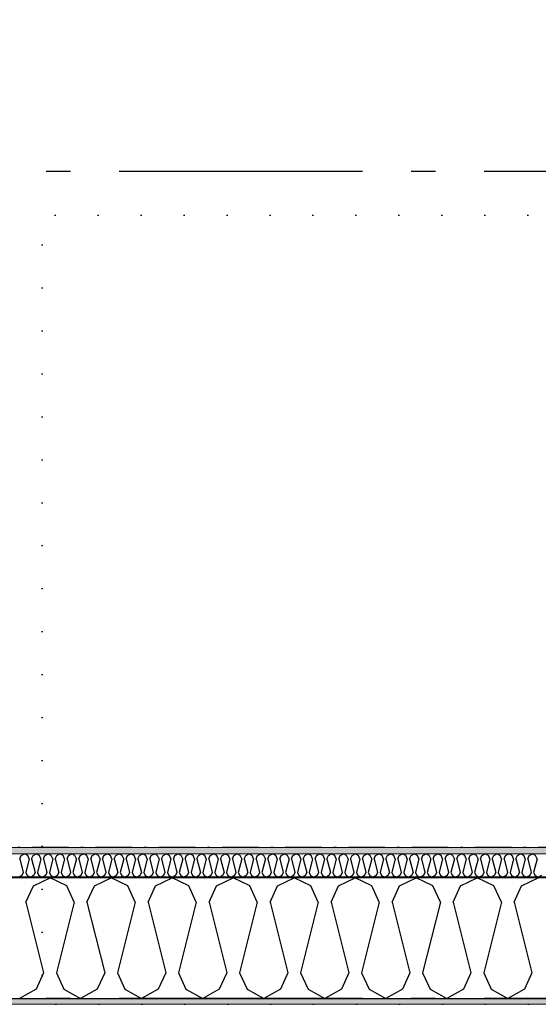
# Model space of a CAD drawing. Header units: millimetres. Extents: x -150 to 340869, y -1115 to 365939.
# Tile 14 of 193: x 281580 to 282646, y 347759 to 349783. Entities that reach past the tile are written whole.
import ezdxf
from ezdxf.enums import TextEntityAlignment as Align

# ---------------------------------------------------------------- set-up
doc = ezdxf.new("R2010")
doc.units = ezdxf.units.MM
doc.header["$LTSCALE"] = 0.5
doc.header["$MEASUREMENT"] = 0
for name, pattern in [('Akselinje', [1500, 1000, -200, 100, -200]), ('Over snittplan', [260, 150, -50, 10, -50]), ('PLINE', [0]), ('Tett prikk', [176.388884, 0, -176.388884])]:
    doc.linetypes.add(name, pattern=pattern)
for name, color, linetype in [('232- Ikke-bærende yttervegger (Skravur)(Nye konstruksjoner)', 7, 'Continuous'), ('232- Ikke-bærende yttervegger(Nye konstruksjoner)', 7, 'Continuous'), ('255- Gulvoverflate(Nye konstruksjoner)', 7, 'Continuous'), ('26-- Yttertak(Nye konstruksjoner)', 7, 'Continuous'), ('82-- Modullinjer(Nye konstruksjoner)', 7, 'Continuous')]:
    doc.layers.add(name, color=color, linetype=linetype)
doc.layers.add('235- Utvendig kledning og overflate(Nye konstruksjoner)', color=7, linetype='Continuous', lineweight=0)
doc.layers.add('236- Innvendig kledning og overflate(Nye konstruksjoner)', color=7, linetype='Continuous', lineweight=0)
doc.styles.add('GENERATED_STYLE_4', font='arial.ttf')
pattern_1 = [(0, (0, 0), (0, 43.30127), [0, -25]), (0, (12.5, 21.65), (0, 43.30127), [0, -25])]

# ---------------------------------------------------------------- blocks, each defined once
blk = doc.blocks.new('*X18')
at = {"layer": '232- Ikke-bærende yttervegger (Skravur)(Nye konstruksjoner)', "linetype": 'PLINE'}
for p, q in [((281580.3, 348058), (281583.3, 348064.5)), ((281580.3, 348058), (281587.4, 348029.9)), ((281583.3, 348064.5), (281589.9, 348067.7)), ((281596.5, 348064.5), (281589.9, 348067.7)), ((281599.5, 348058), (281592.5, 348029.9)), ((281599.5, 348058), (281596.5, 348064.5)), ((281604.6, 348058), (281607.6, 348064.5)), ((281604.6, 348058), (281611.6, 348029.9)), ((281607.6, 348064.5), (281614.2, 348067.7)), ((281620.8, 348064.5), (281614.2, 348067.7)), ((281623.8, 348058), (281616.7, 348029.9)), ((281623.8, 348058), (281620.8, 348064.5)), ((281628.9, 348058), (281631.8, 348064.5)), ((281628.9, 348058), (281635.9, 348029.9)), ((281631.8, 348064.5), (281638.5, 348067.7)), ((281645.1, 348064.5), (281638.5, 348067.7)), ((281648.1, 348058), (281641, 348029.9)), ((281648.1, 348058), (281645.1, 348064.5)), ((281653.2, 348058), (281656.1, 348064.5)), ((281653.2, 348058), (281660.2, 348029.9)), ((281656.1, 348064.5), (281662.8, 348067.7)), ((281669.4, 348064.5), (281662.8, 348067.7)), ((281672.4, 348058), (281665.3, 348029.9)), ((281672.4, 348058), (281669.4, 348064.5)), ((281677.5, 348058), (281680.4, 348064.5)), ((281677.5, 348058), (281684.5, 348029.9)), ((281680.4, 348064.5), (281687, 348067.7)), ((281693.7, 348064.5), (281687, 348067.7)), ((281696.6, 348058), (281689.6, 348029.9)), ((281696.6, 348058), (281693.7, 348064.5)), ((281701.7, 348058), (281704.7, 348064.5)), ((281701.7, 348058), (281708.8, 348029.9)), ((281704.7, 348064.5), (281711.3, 348067.7)), ((281718, 348064.5), (281711.3, 348067.7)), ((281720.9, 348058), (281713.9, 348029.9)), ((281720.9, 348058), (281718, 348064.5)), ((281726, 348058), (281729, 348064.5)), ((281726, 348058), (281733.1, 348029.9)), ((281729, 348064.5), (281735.6, 348067.7)), ((281742.2, 348064.5), (281735.6, 348067.7)), ((281745.2, 348058), (281738.2, 348029.9)), ((281745.2, 348058), (281742.2, 348064.5)), ((281750.3, 348058), (281753.3, 348064.5)), ((281750.3, 348058), (281757.3, 348029.9)), ((281753.3, 348064.5), (281759.9, 348067.7)), ((281766.5, 348064.5), (281759.9, 348067.7)), ((281769.5, 348058), (281762.4, 348029.9)), ((281769.5, 348058), (281766.5, 348064.5)), ((281774.6, 348058), (281777.5, 348064.5)), ((281774.6, 348058), (281781.6, 348029.9)), ((281777.5, 348064.5), (281784.2, 348067.7)), ((281790.8, 348064.5), (281784.2, 348067.7)), ((281793.8, 348058), (281786.7, 348029.9)), ((281793.8, 348058), (281790.8, 348064.5)), ((281798.9, 348058), (281801.8, 348064.5)), ((281798.9, 348058), (281805.9, 348029.9)), ((281801.8, 348064.5), (281808.4, 348067.7)), ((281815.1, 348064.5), (281808.4, 348067.7)), ((281818, 348058), (281811, 348029.9)), ((281818, 348058), (281815.1, 348064.5)), ((281823.1, 348058), (281826.1, 348064.5)), ((281823.1, 348058), (281830.2, 348029.9)), ((281826.1, 348064.5), (281832.7, 348067.7)), ((281839.4, 348064.5), (281832.7, 348067.7)), ((281842.3, 348058), (281835.3, 348029.9)), ((281842.3, 348058), (281839.4, 348064.5)), ((281847.4, 348058), (281850.4, 348064.5)), ((281847.4, 348058), (281854.5, 348029.9)), ((281850.4, 348064.5), (281857, 348067.7)), ((281863.6, 348064.5), (281857, 348067.7)), ((281866.6, 348058), (281859.6, 348029.9)), ((281866.6, 348058), (281863.6, 348064.5)), ((281871.7, 348058), (281874.7, 348064.5)), ((281871.7, 348058), (281878.7, 348029.9)), ((281874.7, 348064.5), (281881.3, 348067.7)), ((281887.9, 348064.5), (281881.3, 348067.7)), ((281890.9, 348058), (281883.8, 348029.9)), ((281890.9, 348058), (281887.9, 348064.5)), ((281896, 348058), (281898.9, 348064.5)), ((281896, 348058), (281903, 348029.9)), ((281898.9, 348064.5), (281905.6, 348067.7)), ((281912.2, 348064.5), (281905.6, 348067.7)), ((281915.2, 348058), (281908.1, 348029.9)), ((281915.2, 348058), (281912.2, 348064.5)), ((281920.3, 348058), (281923.2, 348064.5)), ((281920.3, 348058), (281927.3, 348029.9)), ((281923.2, 348064.5), (281929.9, 348067.7)), ((281936.5, 348064.5), (281929.9, 348067.7)), ((281939.4, 348058), (281932.4, 348029.9)), ((281939.4, 348058), (281936.5, 348064.5)), ((281944.5, 348058), (281947.5, 348064.5)), ((281944.5, 348058), (281951.6, 348029.9)), ((281947.5, 348064.5), (281954.1, 348067.7)), ((281960.8, 348064.5), (281954.1, 348067.7)), ((281963.7, 348058), (281956.7, 348029.9)), ((281963.7, 348058), (281960.8, 348064.5)), ((281968.8, 348058), (281971.8, 348064.5)), ((281968.8, 348058), (281975.9, 348029.9)), ((281971.8, 348064.5), (281978.4, 348067.7)), ((281985, 348064.5), (281978.4, 348067.7)), ((281988, 348058), (281981, 348029.9)), ((281988, 348058), (281985, 348064.5)), ((281993.1, 348058), (281996.1, 348064.5)), ((281993.1, 348058), (282000.1, 348029.9)), ((281996.1, 348064.5), (282002.7, 348067.7)), ((282009.3, 348064.5), (282002.7, 348067.7)), ((282012.3, 348058), (282005.2, 348029.9)), ((282012.3, 348058), (282009.3, 348064.5)), ((282017.4, 348058), (282020.3, 348064.5)), ((282017.4, 348058), (282024.4, 348029.9)), ((282020.3, 348064.5), (282027, 348067.7)), ((282033.6, 348064.5), (282027, 348067.7)), ((282036.6, 348058), (282029.5, 348029.9)), ((282036.6, 348058), (282033.6, 348064.5)), ((282041.7, 348058), (282044.6, 348064.5)), ((282041.7, 348058), (282048.7, 348029.9)), ((282044.6, 348064.5), (282051.3, 348067.7)), ((282057.9, 348064.5), (282051.3, 348067.7)), ((282060.9, 348058), (282053.8, 348029.9)), ((282060.9, 348058), (282057.9, 348064.5)), ((282066, 348058), (282068.9, 348064.5)), ((282066, 348058), (282073, 348029.9)), ((282068.9, 348064.5), (282075.5, 348067.7)), ((282082.2, 348064.5), (282075.5, 348067.7)), ((282085.1, 348058), (282078.1, 348029.9)), ((282085.1, 348058), (282082.2, 348064.5)), ((282090.2, 348058), (282093.2, 348064.5)), ((282090.2, 348058), (282097.3, 348029.9)), ((282093.2, 348064.5), (282099.8, 348067.7)), ((282106.5, 348064.5), (282099.8, 348067.7)), ((282109.4, 348058), (282102.4, 348029.9)), ((282109.4, 348058), (282106.5, 348064.5)), ((282114.5, 348058), (282117.5, 348064.5)), ((282114.5, 348058), (282121.6, 348029.9)), ((282117.5, 348064.5), (282124.1, 348067.7)), ((282130.7, 348064.5), (282124.1, 348067.7)), ((282133.7, 348058), (282126.7, 348029.9)), ((282133.7, 348058), (282130.7, 348064.5)), ((282138.8, 348058), (282141.8, 348064.5)), ((282138.8, 348058), (282145.8, 348029.9)), ((282141.8, 348064.5), (282148.4, 348067.7)), ((282155, 348064.5), (282148.4, 348067.7)), ((282158, 348058), (282150.9, 348029.9)), ((282158, 348058), (282155, 348064.5)), ((282163.1, 348058), (282166, 348064.5)), ((282163.1, 348058), (282170.1, 348029.9)), ((282166, 348064.5), (282172.7, 348067.7)), ((282179.3, 348064.5), (282172.7, 348067.7)), ((282182.3, 348058), (282175.2, 348029.9)), ((282182.3, 348058), (282179.3, 348064.5)), ((282187.4, 348058), (282190.3, 348064.5)), ((282187.4, 348058), (282194.4, 348029.9)), ((282190.3, 348064.5), (282196.9, 348067.7)), ((282203.6, 348064.5), (282196.9, 348067.7)), ((282206.5, 348058), (282199.5, 348029.9)), ((282206.5, 348058), (282203.6, 348064.5)), ((282211.6, 348058), (282214.6, 348064.5)), ((282211.6, 348058), (282218.7, 348029.9)), ((282214.6, 348064.5), (282221.2, 348067.7)), ((282227.9, 348064.5), (282221.2, 348067.7)), ((282230.8, 348058), (282223.8, 348029.9)), ((282230.8, 348058), (282227.9, 348064.5)), ((282235.9, 348058), (282238.9, 348064.5)), ((282235.9, 348058), (282243, 348029.9)), ((282238.9, 348064.5), (282245.5, 348067.7)), ((282252.1, 348064.5), (282245.5, 348067.7)), ((282255.1, 348058), (282248.1, 348029.9)), ((282255.1, 348058), (282252.1, 348064.5)), ((282260.2, 348058), (282263.2, 348064.5)), ((282260.2, 348058), (282267.2, 348029.9)), ((282263.2, 348064.5), (282269.8, 348067.7)), ((282276.4, 348064.5), (282269.8, 348067.7)), ((282279.4, 348058), (282272.3, 348029.9)), ((282279.4, 348058), (282276.4, 348064.5)), ((282284.5, 348058), (282287.4, 348064.5)), ((282284.5, 348058), (282291.5, 348029.9)), ((282287.4, 348064.5), (282294.1, 348067.7)), ((282300.7, 348064.5), (282294.1, 348067.7)), ((282303.7, 348058), (282296.6, 348029.9)), ((282303.7, 348058), (282300.7, 348064.5)), ((282308.8, 348058), (282311.7, 348064.5)), ((282308.8, 348058), (282315.8, 348029.9)), ((282311.7, 348064.5), (282318.4, 348067.7)), ((282325, 348064.5), (282318.4, 348067.7)), ((282327.9, 348058), (282320.9, 348029.9)), ((282327.9, 348058), (282325, 348064.5)), ((282333, 348058), (282336, 348064.5)), ((282333, 348058), (282340.1, 348029.9)), ((282336, 348064.5), (282342.6, 348067.7)), ((282349.3, 348064.5), (282342.6, 348067.7)), ((282352.2, 348058), (282345.2, 348029.9)), ((282352.2, 348058), (282349.3, 348064.5)), ((282357.3, 348058), (282360.3, 348064.5)), ((282357.3, 348058), (282364.4, 348029.9)), ((282360.3, 348064.5), (282366.9, 348067.7)), ((282373.5, 348064.5), (282366.9, 348067.7)), ((282376.5, 348058), (282369.5, 348029.9)), ((282376.5, 348058), (282373.5, 348064.5)), ((282381.6, 348058), (282384.6, 348064.5)), ((282381.6, 348058), (282388.6, 348029.9)), ((282384.6, 348064.5), (282391.2, 348067.7)), ((282397.8, 348064.5), (282391.2, 348067.7)), ((282400.8, 348058), (282393.7, 348029.9)), ((282400.8, 348058), (282397.8, 348064.5)), ((282405.9, 348058), (282408.8, 348064.5)), ((282405.9, 348058), (282412.9, 348029.9)), ((282408.8, 348064.5), (282415.5, 348067.7)), ((282422.1, 348064.5), (282415.5, 348067.7)), ((282425.1, 348058), (282418, 348029.9)), ((282425.1, 348058), (282422.1, 348064.5)), ((282430.2, 348058), (282433.1, 348064.5)), ((282430.2, 348058), (282437.2, 348029.9)), ((282433.1, 348064.5), (282439.8, 348067.7)), ((282446.4, 348064.5), (282439.8, 348067.7)), ((282449.4, 348058), (282442.3, 348029.9)), ((282449.4, 348058), (282446.4, 348064.5)), ((282454.5, 348058), (282457.4, 348064.5)), ((282454.5, 348058), (282461.5, 348029.9)), ((282457.4, 348064.5), (282464, 348067.7)), ((282470.7, 348064.5), (282464, 348067.7)), ((282473.6, 348058), (282466.6, 348029.9)), ((282473.6, 348058), (282470.7, 348064.5)), ((282478.7, 348058), (282481.7, 348064.5)), ((282478.7, 348058), (282485.8, 348029.9)), ((282481.7, 348064.5), (282488.3, 348067.7)), ((282495, 348064.5), (282488.3, 348067.7)), ((282497.9, 348058), (282490.9, 348029.9)), ((282497.9, 348058), (282495, 348064.5)), ((282503, 348058), (282506, 348064.5)), ((282503, 348058), (282510.1, 348029.9)), ((282506, 348064.5), (282512.6, 348067.7)), ((282519.2, 348064.5), (282512.6, 348067.7)), ((282522.2, 348058), (282515.2, 348029.9)), ((282522.2, 348058), (282519.2, 348064.5)), ((282527.3, 348058), (282530.3, 348064.5)), ((282527.3, 348058), (282534.3, 348029.9)), ((282530.3, 348064.5), (282536.9, 348067.7)), ((282543.5, 348064.5), (282536.9, 348067.7)), ((282546.5, 348058), (282539.4, 348029.9)), ((282546.5, 348058), (282543.5, 348064.5)), ((282551.6, 348058), (282554.5, 348064.5)), ((282551.6, 348058), (282558.6, 348029.9)), ((282554.5, 348064.5), (282561.2, 348067.7)), ((282567.8, 348064.5), (282561.2, 348067.7)), ((282570.8, 348058), (282563.7, 348029.9)), ((282570.8, 348058), (282567.8, 348064.5)), ((282575.9, 348058), (282578.8, 348064.5)), ((282575.9, 348058), (282582.9, 348029.9)), ((282578.8, 348064.5), (282585.4, 348067.7)), ((282592.1, 348064.5), (282585.4, 348067.7)), ((282595, 348058), (282588, 348029.9)), ((282595, 348058), (282592.1, 348064.5)), ((282600.1, 348058), (282603.1, 348064.5)), ((282600.1, 348058), (282607.2, 348029.9)), ((282603.1, 348064.5), (282609.7, 348067.7)), ((282616.4, 348064.5), (282609.7, 348067.7)), ((282619.3, 348058), (282612.3, 348029.9)), ((282619.3, 348058), (282616.4, 348064.5)), ((282624.4, 348058), (282627.4, 348064.5)), ((282624.4, 348058), (282631.5, 348029.9)), ((282627.4, 348064.5), (282634, 348067.7)), ((282640.6, 348064.5), (282634, 348067.7)), ((282643.6, 348058), (282636.6, 348029.9)), ((282643.6, 348058), (282640.6, 348064.5)), ((281584.4, 348023.4), (281577.8, 348019.7)), ((281587.4, 348029.9), (281584.4, 348023.4)), ((281592.5, 348029.9), (281595.4, 348023.4)), ((281595.4, 348023.4), (281602.1, 348019.7)), ((281608.7, 348023.4), (281602.1, 348019.7)), ((281611.6, 348029.9), (281608.7, 348023.4)), ((281616.7, 348029.9), (281619.7, 348023.4)), ((281619.7, 348023.4), (281626.3, 348019.7)), ((281633, 348023.4), (281626.3, 348019.7)), ((281635.9, 348029.9), (281633, 348023.4)), ((281641, 348029.9), (281644, 348023.4)), ((281644, 348023.4), (281650.6, 348019.7)), ((281657.3, 348023.4), (281650.6, 348019.7)), ((281660.2, 348029.9), (281657.3, 348023.4)), ((281665.3, 348029.9), (281668.3, 348023.4)), ((281668.3, 348023.4), (281674.9, 348019.7)), ((281681.5, 348023.4), (281674.9, 348019.7)), ((281684.5, 348029.9), (281681.5, 348023.4)), ((281689.6, 348029.9), (281692.6, 348023.4)), ((281692.6, 348023.4), (281699.2, 348019.7)), ((281705.8, 348023.4), (281699.2, 348019.7)), ((281708.8, 348029.9), (281705.8, 348023.4)), ((281713.9, 348029.9), (281716.8, 348023.4)), ((281716.8, 348023.4), (281723.5, 348019.7)), ((281730.1, 348023.4), (281723.5, 348019.7)), ((281733.1, 348029.9), (281730.1, 348023.4)), ((281738.2, 348029.9), (281741.1, 348023.4)), ((281741.1, 348023.4), (281747.7, 348019.7)), ((281754.4, 348023.4), (281747.7, 348019.7)), ((281757.3, 348029.9), (281754.4, 348023.4)), ((281762.4, 348029.9), (281765.4, 348023.4)), ((281765.4, 348023.4), (281772, 348019.7)), ((281778.7, 348023.4), (281772, 348019.7)), ((281781.6, 348029.9), (281778.7, 348023.4)), ((281786.7, 348029.9), (281789.7, 348023.4)), ((281789.7, 348023.4), (281796.3, 348019.7)), ((281802.9, 348023.4), (281796.3, 348019.7)), ((281805.9, 348029.9), (281802.9, 348023.4)), ((281811, 348029.9), (281814, 348023.4)), ((281814, 348023.4), (281820.6, 348019.7)), ((281827.2, 348023.4), (281820.6, 348019.7)), ((281830.2, 348029.9), (281827.2, 348023.4)), ((281835.3, 348029.9), (281838.2, 348023.4)), ((281838.2, 348023.4), (281844.9, 348019.7)), ((281851.5, 348023.4), (281844.9, 348019.7)), ((281854.5, 348029.9), (281851.5, 348023.4)), ((281859.6, 348029.9), (281862.5, 348023.4)), ((281862.5, 348023.4), (281869.2, 348019.7)), ((281875.8, 348023.4), (281869.2, 348019.7)), ((281878.7, 348029.9), (281875.8, 348023.4)), ((281883.8, 348029.9), (281886.8, 348023.4)), ((281886.8, 348023.4), (281893.4, 348019.7)), ((281900.1, 348023.4), (281893.4, 348019.7)), ((281903, 348029.9), (281900.1, 348023.4)), ((281908.1, 348029.9), (281911.1, 348023.4)), ((281911.1, 348023.4), (281917.7, 348019.7)), ((281924.3, 348023.4), (281917.7, 348019.7)), ((281927.3, 348029.9), (281924.3, 348023.4)), ((281932.4, 348029.9), (281935.4, 348023.4)), ((281935.4, 348023.4), (281942, 348019.7)), ((281948.6, 348023.4), (281942, 348019.7)), ((281951.6, 348029.9), (281948.6, 348023.4)), ((281956.7, 348029.9), (281959.6, 348023.4)), ((281959.6, 348023.4), (281966.3, 348019.7)), ((281972.9, 348023.4), (281966.3, 348019.7)), ((281975.9, 348029.9), (281972.9, 348023.4)), ((281981, 348029.9), (281983.9, 348023.4)), ((281983.9, 348023.4), (281990.6, 348019.7)), ((281997.2, 348023.4), (281990.6, 348019.7)), ((282000.1, 348029.9), (281997.2, 348023.4)), ((282005.2, 348029.9), (282008.2, 348023.4)), ((282008.2, 348023.4), (282014.8, 348019.7)), ((282021.5, 348023.4), (282014.8, 348019.7)), ((282024.4, 348029.9), (282021.5, 348023.4)), ((282029.5, 348029.9), (282032.5, 348023.4)), ((282032.5, 348023.4), (282039.1, 348019.7)), ((282045.8, 348023.4), (282039.1, 348019.7)), ((282048.7, 348029.9), (282045.8, 348023.4)), ((282053.8, 348029.9), (282056.8, 348023.4)), ((282056.8, 348023.4), (282063.4, 348019.7)), ((282070, 348023.4), (282063.4, 348019.7)), ((282073, 348029.9), (282070, 348023.4)), ((282078.1, 348029.9), (282081.1, 348023.4)), ((282081.1, 348023.4), (282087.7, 348019.7)), ((282094.3, 348023.4), (282087.7, 348019.7)), ((282097.3, 348029.9), (282094.3, 348023.4)), ((282102.4, 348029.9), (282105.3, 348023.4)), ((282105.3, 348023.4), (282112, 348019.7)), ((282118.6, 348023.4), (282112, 348019.7)), ((282121.6, 348029.9), (282118.6, 348023.4)), ((282126.7, 348029.9), (282129.6, 348023.4)), ((282129.6, 348023.4), (282136.2, 348019.7)), ((282142.9, 348023.4), (282136.2, 348019.7)), ((282145.8, 348029.9), (282142.9, 348023.4)), ((282150.9, 348029.9), (282153.9, 348023.4)), ((282153.9, 348023.4), (282160.5, 348019.7)), ((282167.2, 348023.4), (282160.5, 348019.7)), ((282170.1, 348029.9), (282167.2, 348023.4)), ((282175.2, 348029.9), (282178.2, 348023.4)), ((282178.2, 348023.4), (282184.8, 348019.7)), ((282191.4, 348023.4), (282184.8, 348019.7)), ((282194.4, 348029.9), (282191.4, 348023.4)), ((282199.5, 348029.9), (282202.5, 348023.4)), ((282202.5, 348023.4), (282209.1, 348019.7)), ((282215.7, 348023.4), (282209.1, 348019.7)), ((282218.7, 348029.9), (282215.7, 348023.4)), ((282223.8, 348029.9), (282226.7, 348023.4)), ((282226.7, 348023.4), (282233.4, 348019.7)), ((282240, 348023.4), (282233.4, 348019.7)), ((282243, 348029.9), (282240, 348023.4)), ((282248.1, 348029.9), (282251, 348023.4)), ((282251, 348023.4), (282257.7, 348019.7)), ((282264.3, 348023.4), (282257.7, 348019.7)), ((282267.2, 348029.9), (282264.3, 348023.4)), ((282272.3, 348029.9), (282275.3, 348023.4)), ((282275.3, 348023.4), (282281.9, 348019.7)), ((282288.6, 348023.4), (282281.9, 348019.7)), ((282291.5, 348029.9), (282288.6, 348023.4)), ((282296.6, 348029.9), (282299.6, 348023.4)), ((282299.6, 348023.4), (282306.2, 348019.7)), ((282312.8, 348023.4), (282306.2, 348019.7)), ((282315.8, 348029.9), (282312.8, 348023.4)), ((282320.9, 348029.9), (282323.9, 348023.4)), ((282323.9, 348023.4), (282330.5, 348019.7)), ((282337.1, 348023.4), (282330.5, 348019.7)), ((282340.1, 348029.9), (282337.1, 348023.4)), ((282345.2, 348029.9), (282348.1, 348023.4)), ((282348.1, 348023.4), (282354.8, 348019.7)), ((282361.4, 348023.4), (282354.8, 348019.7)), ((282364.4, 348029.9), (282361.4, 348023.4)), ((282369.5, 348029.9), (282372.4, 348023.4)), ((282372.4, 348023.4), (282379.1, 348019.7)), ((282385.7, 348023.4), (282379.1, 348019.7)), ((282388.6, 348029.9), (282385.7, 348023.4)), ((282393.7, 348029.9), (282396.7, 348023.4)), ((282396.7, 348023.4), (282403.3, 348019.7)), ((282410, 348023.4), (282403.3, 348019.7)), ((282412.9, 348029.9), (282410, 348023.4)), ((282418, 348029.9), (282421, 348023.4)), ((282421, 348023.4), (282427.6, 348019.7)), ((282434.3, 348023.4), (282427.6, 348019.7)), ((282437.2, 348029.9), (282434.3, 348023.4)), ((282442.3, 348029.9), (282445.3, 348023.4)), ((282445.3, 348023.4), (282451.9, 348019.7)), ((282458.5, 348023.4), (282451.9, 348019.7)), ((282461.5, 348029.9), (282458.5, 348023.4)), ((282466.6, 348029.9), (282469.6, 348023.4)), ((282469.6, 348023.4), (282476.2, 348019.7)), ((282482.8, 348023.4), (282476.2, 348019.7)), ((282485.8, 348029.9), (282482.8, 348023.4)), ((282490.9, 348029.9), (282493.8, 348023.4)), ((282493.8, 348023.4), (282500.5, 348019.7)), ((282507.1, 348023.4), (282500.5, 348019.7)), ((282510.1, 348029.9), (282507.1, 348023.4)), ((282515.2, 348029.9), (282518.1, 348023.4)), ((282518.1, 348023.4), (282524.7, 348019.7)), ((282531.4, 348023.4), (282524.7, 348019.7)), ((282534.3, 348029.9), (282531.4, 348023.4)), ((282539.4, 348029.9), (282542.4, 348023.4)), ((282542.4, 348023.4), (282549, 348019.7)), ((282555.7, 348023.4), (282549, 348019.7)), ((282558.6, 348029.9), (282555.7, 348023.4)), ((282563.7, 348029.9), (282566.7, 348023.4)), ((282566.7, 348023.4), (282573.3, 348019.7)), ((282579.9, 348023.4), (282573.3, 348019.7)), ((282582.9, 348029.9), (282579.9, 348023.4)), ((282588, 348029.9), (282591, 348023.4)), ((282591, 348023.4), (282597.6, 348019.7)), ((282604.2, 348023.4), (282597.6, 348019.7)), ((282607.2, 348029.9), (282604.2, 348023.4)), ((282612.3, 348029.9), (282615.2, 348023.4)), ((282615.2, 348023.4), (282621.9, 348019.7)), ((282628.5, 348023.4), (282621.9, 348019.7)), ((282631.5, 348029.9), (282628.5, 348023.4)), ((282636.6, 348029.9), (282639.5, 348023.4)), ((282639.5, 348023.4), (282646.2, 348019.7)), ((282652.8, 348023.4), (282646.2, 348019.7))]:
    blk.add_line(p, q, dxfattribs=at)
blk = doc.blocks.new('*X20')
at = {"layer": '232- Ikke-bærende yttervegger (Skravur)(Nye konstruksjoner)', "linetype": 'PLINE'}
for p, q in [((281608.3, 348002.5), (281642.5, 348018.7)), ((281676.8, 348002.5), (281642.5, 348018.7)), ((281733.7, 348002.5), (281768, 348018.7)), ((281802.2, 348002.5), (281768, 348018.7)), ((281859.2, 348002.5), (281893.4, 348018.7)), ((281927.7, 348002.5), (281893.4, 348018.7)), ((281984.6, 348002.5), (282018.9, 348018.7)), ((282053.1, 348002.5), (282018.9, 348018.7)), ((282110.1, 348002.5), (282144.3, 348018.7)), ((282178.6, 348002.5), (282144.3, 348018.7)), ((282235.5, 348002.5), (282269.8, 348018.7)), ((282304.1, 348002.5), (282269.8, 348018.7)), ((282361, 348002.5), (282395.2, 348018.7)), ((282429.5, 348002.5), (282395.2, 348018.7)), ((282486.4, 348002.5), (282520.7, 348018.7)), ((282555, 348002.5), (282520.7, 348018.7)), ((282611.9, 348002.5), (282646.2, 348018.7)), ((281593, 347968.9), (281608.3, 348002.5)), ((281692.1, 347968.9), (281676.8, 348002.5)), ((281718.4, 347968.9), (281733.7, 348002.5)), ((281817.5, 347968.9), (281802.2, 348002.5)), ((281843.9, 347968.9), (281859.2, 348002.5)), ((281943, 347968.9), (281927.7, 348002.5)), ((281969.3, 347968.9), (281984.6, 348002.5)), ((282068.4, 347968.9), (282053.1, 348002.5)), ((282094.8, 347968.9), (282110.1, 348002.5)), ((282193.9, 347968.9), (282178.6, 348002.5)), ((282220.2, 347968.9), (282235.5, 348002.5)), ((282319.3, 347968.9), (282304.1, 348002.5)), ((282345.7, 347968.9), (282361, 348002.5)), ((282444.8, 347968.9), (282429.5, 348002.5)), ((282471.2, 347968.9), (282486.4, 348002.5)), ((282570.2, 347968.9), (282555, 348002.5)), ((282596.6, 347968.9), (282611.9, 348002.5)), ((281593, 347968.9), (281629.3, 347823.4)), ((281692.1, 347968.9), (281655.7, 347823.4)), ((281718.4, 347968.9), (281754.8, 347823.4)), ((281817.5, 347968.9), (281781.2, 347823.4)), ((281843.9, 347968.9), (281880.3, 347823.4)), ((281943, 347968.9), (281906.6, 347823.4)), ((281969.3, 347968.9), (282005.7, 347823.4)), ((282068.4, 347968.9), (282032.1, 347823.4)), ((282094.8, 347968.9), (282131.2, 347823.4)), ((282193.9, 347968.9), (282157.5, 347823.4)), ((282220.2, 347968.9), (282256.6, 347823.4)), ((282319.3, 347968.9), (282283, 347823.4)), ((282345.7, 347968.9), (282382.1, 347823.4)), ((282444.8, 347968.9), (282408.4, 347823.4)), ((282471.2, 347968.9), (282507.5, 347823.4)), ((282570.2, 347968.9), (282533.9, 347823.4)), ((282596.6, 347968.9), (282633, 347823.4)), ((281629.3, 347823.4), (281614.1, 347789.8)), ((281655.7, 347823.4), (281671, 347789.8)), ((281754.8, 347823.4), (281739.5, 347789.8)), ((281781.2, 347823.4), (281796.4, 347789.8)), ((281880.3, 347823.4), (281865, 347789.8)), ((281906.6, 347823.4), (281921.9, 347789.8)), ((282005.7, 347823.4), (281990.4, 347789.8)), ((282032.1, 347823.4), (282047.4, 347789.8)), ((282131.2, 347823.4), (282115.9, 347789.8)), ((282157.5, 347823.4), (282172.8, 347789.8)), ((282256.6, 347823.4), (282241.3, 347789.8)), ((282283, 347823.4), (282298.3, 347789.8)), ((282382.1, 347823.4), (282366.8, 347789.8)), ((282408.4, 347823.4), (282423.7, 347789.8)), ((282507.5, 347823.4), (282492.2, 347789.8)), ((282533.9, 347823.4), (282549.2, 347789.8)), ((282633, 347823.4), (282617.7, 347789.8)), ((281614.1, 347789.8), (281579.8, 347770.7)), ((281671, 347789.8), (281705.3, 347770.7)), ((281739.5, 347789.8), (281705.3, 347770.7)), ((281796.4, 347789.8), (281830.7, 347770.7)), ((281865, 347789.8), (281830.7, 347770.7)), ((281921.9, 347789.8), (281956.2, 347770.7)), ((281990.4, 347789.8), (281956.2, 347770.7)), ((282047.4, 347789.8), (282081.6, 347770.7)), ((282115.9, 347789.8), (282081.6, 347770.7)), ((282172.8, 347789.8), (282207.1, 347770.7)), ((282241.3, 347789.8), (282207.1, 347770.7)), ((282298.3, 347789.8), (282332.5, 347770.7)), ((282366.8, 347789.8), (282332.5, 347770.7)), ((282423.7, 347789.8), (282458, 347770.7)), ((282492.2, 347789.8), (282458, 347770.7)), ((282549.2, 347789.8), (282583.4, 347770.7)), ((282617.7, 347789.8), (282583.4, 347770.7))]:
    blk.add_line(p, q, dxfattribs=at)
blk = doc.blocks.new('Standard grid marker[5]', base_point=(305734.8, 347770.7))
at = {"layer": '82-- Modullinjer(Nye konstruksjoner)', "linetype": 'Akselinje'}
blk.add_line((305534.8, 347770.7), (271734.8, 347770.7), dxfattribs=at)
at = {"layer": '82-- Modullinjer(Nye konstruksjoner)', "style": 'GENERATED_STYLE_4'}
for tag, p in [('AC_MarkerText_1_1', (271409.8, 347824.4)), ('AC_MarkerText_1_0', (305859.8, 347824.4))]:
    blk.add_attdef(tag, text='', height=100, rotation=360, dxfattribs=at).set_placement(p, align=Align.TOP_CENTER)
blk = doc.blocks.new('Standard grid marker[15]', base_point=(305734.8, 349470.7))
at = {"layer": '82-- Modullinjer(Nye konstruksjoner)', "linetype": 'Akselinje'}
blk.add_line((305534.8, 349470.7), (271734.8, 349470.7), dxfattribs=at)
at = {"layer": '82-- Modullinjer(Nye konstruksjoner)', "style": 'GENERATED_STYLE_4'}
for tag, p in [('AC_MarkerText_1_1', (271409.8, 349524.4)), ('AC_MarkerText_1_0', (305859.8, 349524.4))]:
    blk.add_attdef(tag, text='', height=100, rotation=360, dxfattribs=at).set_placement(p, align=Align.TOP_CENTER)

msp = doc.modelspace()

# ---------------------------------------------------------------- hatches: boundary and pattern name
at = {"layer": '232- Ikke-bærende yttervegger (Skravur)(Nye konstruksjoner)', "linetype": 'Continuous'}
h = msp.add_hatch(dxfattribs=at)
h.set_pattern_fill('Prikker_tett', color=256, style=0, pattern_type=2)
h.set_pattern_definition(pattern_1)
h.paths.add_polyline_path([(302741, 348080.7), (277911, 348080.7), (277911, 348067.7), (302741, 348067.7)])
msp.add_hatch(color=256, dxfattribs=at).paths.add_polyline_path([(302802, 348019.7), (277850, 348019.7), (277850, 348018.7), (302802, 348018.7)])
h = msp.add_hatch(dxfattribs=at)
h.set_pattern_fill('Prikker_tett', color=256, style=0, pattern_type=2)
h.set_pattern_definition(pattern_1)
h.paths.add_polyline_path([(303051, 347770.7), (277601, 347770.7), (277601, 347758.7), (303051, 347758.7)])

# ---------------------------------------------------------------- linework, layer by layer
at = {"layer": '232- Ikke-bærende yttervegger(Nye konstruksjoner)', "linetype": 'PLINE'}
for p, q in [((302803, 348018.7), (277850, 348018.7)), ((302802, 348019.7), (277898, 348019.7)), ((277849, 347770.7), (302803, 347770.7))]:
    msp.add_line(p, q, dxfattribs=at)
at = {"layer": '232- Ikke-bærende yttervegger(Nye konstruksjoner)', "linetype": 'Over snittplan', "flags": 128}
msp.add_lwpolyline([(302741, 348080.7), (277911, 348080.7)], dxfattribs=at)
at = {"layer": '235- Utvendig kledning og overflate(Nye konstruksjoner)', "linetype": 'PLINE'}
msp.add_line((277601, 347758.7), (303051, 347758.7), dxfattribs=at)
at = {"layer": '236- Innvendig kledning og overflate(Nye konstruksjoner)', "linetype": 'PLINE'}
msp.add_line((302754, 348067.7), (277911, 348067.7), dxfattribs=at)
at = {"layer": '236- Innvendig kledning og overflate(Nye konstruksjoner)', "linetype": 'PLINE', "flags": 128}
msp.add_lwpolyline([(302741, 348080.7), (277911, 348080.7)], dxfattribs=at)
at = {"layer": '255- Gulvoverflate(Nye konstruksjoner)', "linetype": 'PLINE', "flags": 128}
msp.add_lwpolyline([(277601, 349570.7), (277601, 347770.7), (285893, 347770.7), (294243, 347770.7), (303051, 347770.7), (303051, 349570.7), (303051, 358690.6), (277601, 358690.6), (277601, 354890.6)], close=True, dxfattribs=at)
at = {"layer": '26-- Yttertak(Nye konstruksjoner)', "linetype": 'Tett prikk', "flags": 128}
msp.add_lwpolyline([(285803, 349380.7), (281626, 349380.7), (281626, 347758.7), (285803, 347758.7)], close=True, dxfattribs=at)

# ---------------------------------------------------------------- block references
at = {"layer": '232- Ikke-bærende yttervegger(Nye konstruksjoner)'}
for name in ['*X18', '*X20']:
    msp.add_blockref(name, (0, 0), dxfattribs=at)
at = {"layer": '82-- Modullinjer(Nye konstruksjoner)', "linetype": 'PLINE'}
for name, p in [('Standard grid marker[15]', (305734.8, 349470.7)), ('Standard grid marker[5]', (305734.8, 347770.7))]:
    msp.add_blockref(name, p, dxfattribs=at)

doc.saveas('drawing.dxf')
